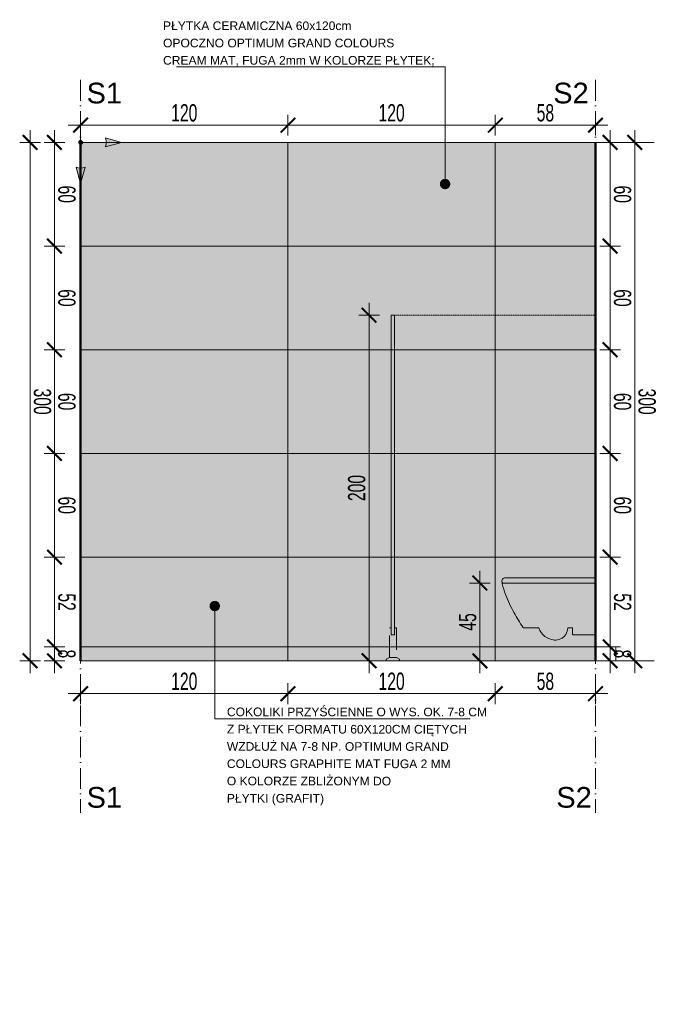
# Model space of a CAD drawing. Header units: millimetres. Extents: x -6792 to 22441, y -13430 to 4653.
# Tile 145 of 256: x -1728 to -1359, y -11745 to -11175. Entities that reach past the tile are written whole.
import ezdxf
from ezdxf import colors
from ezdxf.entities.mleader import LeaderData, LeaderLine
from ezdxf.math import Vec2, Vec3

# ---------------------------------------------------------------- set-up
doc = ezdxf.new("R2010")
doc.units = ezdxf.units.MM
for name, pattern in [('ACAD_ISO02W100', [15, 12, -3]), ('ACAD_ISO10W100', [18, 12, -3, 0, -3]), ('DASHED', [19.05, 12.7, -6.35])]:
    doc.linetypes.add(name, pattern=pattern)
for name, color, linetype, lineweight in [('_A_KOLORYSTYKA ŚCIAN', 40, 'Continuous', 5), ('_A_OPIS', 253, 'Continuous', 9), ('_A_ROZWINIĘCIA_RYSUNEK ŚCIAN', 252, 'Continuous', 15), ('_A_ROZWINIĘCIA_WYMIARY', 252, 'Continuous', 15), ('_A_WIDOK', 163, 'Continuous', 13), ('_A_ŚCIANY PROJEKTOWANE', 150, 'Continuous', 50)]:
    doc.layers.add(name, color=color, linetype=linetype, lineweight=lineweight)
doc.styles.add('DIM', font='arial.ttf', dxfattribs={"width": 0.65})
doc.styles.get("Standard").update_dxf_attribs({"font": 'arial.ttf'})
doc.dimstyles.new('BP_EU_25-50', dxfattribs={"dimtxt": 10, "dimasz": 0.8, "dimexe": 0.75, "dimexo": 1, "dimgap": 2, "dimtad": 1, "dimdec": 0, "dimzin": 9, "dimdsep": 46, "dimtxsty": 'DIM', "dimblk": 'ARCH_1', "dimcen": 0, "dimdle": 50, "dimse1": 1, "dimse2": 1, "dimclrd": 256, "dimclre": 256, "dimclrt": 256, "dimadec": 0, "dimazin": 2, "dimtfac": 1, "dimtdec": 0, "dimtix": 1, "dimtmove": 2, "dimatfit": 0, "dimfxl": 0.75, "dimtolj": 1, "dimtzin": 0, "dimlwd": 15, "dimlwe": -1, "dimarcsym": 0})

# ---------------------------------------------------------------- blocks, each defined once
blk = doc.blocks.new('początek')
at = {"true_color": 0xf61509}
h = blk.add_hatch(color=1, dxfattribs=at)
h.dxf.hatch_style = 2
h.paths.add_polyline_path([(0, 24.67), (-2.76, 14.93), (0, 15.67), (2.76, 14.93)])
h = blk.add_hatch(color=1, dxfattribs=at)
h.dxf.hatch_style = 2
h.paths.add_polyline_path([(-1.16, 0), (-1.16, -0.06), (-1.15, -0.12), (-1.15, -0.18), (-1.13, -0.24), (-1.12, -0.3), (-1.1, -0.36), (-1.08, -0.42), (-1.06, -0.47), (-1.03, -0.53), (-1, -0.58), (-0.97, -0.63), (-0.94, -0.68), (-0.9, -0.73), (-0.86, -0.78), (-0.82, -0.82), (-0.78, -0.86), (-0.73, -0.9), (-0.68, -0.94), (-0.63, -0.97), (-0.58, -1), (-0.53, -1.03), (-0.47, -1.06), (-0.42, -1.08), (-0.36, -1.1), (-0.3, -1.12), (-0.24, -1.13), (-0.18, -1.15), (-0.12, -1.15), (-0.06, -1.16), (0, -1.16), (0.06, -1.16), (0.12, -1.15), (0.18, -1.15), (0.24, -1.13), (0.3, -1.12), (0.36, -1.1), (0.42, -1.08), (0.47, -1.06), (0.53, -1.03), (0.58, -1), (0.63, -0.97), (0.68, -0.94), (0.73, -0.9), (0.78, -0.86), (0.82, -0.82), (0.86, -0.78), (0.9, -0.73), (0.94, -0.68), (0.97, -0.63), (1, -0.58), (1.03, -0.53), (1.06, -0.47), (1.08, -0.42), (1.1, -0.36), (1.12, -0.3), (1.13, -0.24), (1.15, -0.18), (1.15, -0.12), (1.16, -0.06), (1.16, 0), (1.16, 0.06), (1.15, 0.12), (1.15, 0.18), (1.13, 0.24), (1.12, 0.3), (1.1, 0.36), (1.08, 0.42), (1.06, 0.47), (1.03, 0.53), (1, 0.58), (0.97, 0.63), (0.94, 0.68), (0.9, 0.73), (0.86, 0.78), (0.82, 0.82), (0.78, 0.86), (0.73, 0.9), (0.68, 0.94), (0.63, 0.97), (0.58, 1), (0.53, 1.03), (0.47, 1.06), (0.42, 1.08), (0.36, 1.1), (0.3, 1.12), (0.24, 1.13), (0.18, 1.15), (0.12, 1.15), (0.06, 1.16), (0, 1.16), (-0.06, 1.16), (-0.12, 1.15), (-0.18, 1.15), (-0.24, 1.13), (-0.3, 1.12), (-0.36, 1.1), (-0.42, 1.08), (-0.47, 1.06), (-0.53, 1.03), (-0.58, 1), (-0.63, 0.97), (-0.68, 0.94), (-0.73, 0.9), (-0.78, 0.86), (-0.82, 0.82), (-0.86, 0.78), (-0.9, 0.73), (-0.94, 0.68), (-0.97, 0.63), (-1, 0.58), (-1.03, 0.53), (-1.06, 0.47), (-1.08, 0.42), (-1.1, 0.36), (-1.12, 0.3), (-1.13, 0.24), (-1.15, 0.18), (-1.15, 0.12), (-1.16, 0.06)])
h = blk.add_hatch(color=1, dxfattribs=at)
h.dxf.hatch_style = 2
h.paths.add_polyline_path([(24.67, 0), (14.93, 2.76), (15.67, 0), (14.93, -2.76)])
at = {"color": 1, "true_color": 0xf61509}
for p, q in [((0, 15.67), (0, 1.16)), ((1.16, 0), (15.67, 0)), ((0, -1.16), (0, -6.42))]:
    blk.add_line(p, q, dxfattribs=at)
for points in [[(0, 15.67), (2.76, 14.93), (0, 24.67), (-2.76, 14.93)], [(15.67, 0), (14.93, 2.76), (24.67, 0), (14.93, -2.76)]]:
    blk.add_lwpolyline(points, close=True, dxfattribs=at)
blk.add_circle((0, 0), 1.16, dxfattribs=at)
blk = doc.blocks.new('_Dot')
at = {"color": 0, "linetype": 'ByBlock', "lineweight": -2}
blk.add_line((-0.5, 0), (-1, 0), dxfattribs=at)
at = {"color": 0, "linetype": 'ByBlock', "const_width": 0.5}
blk.add_lwpolyline([(-0.25, 0, 1), (0.25, 0, 1)], format="xyb", close=True, dxfattribs=at)
blk = doc.blocks.new('ARCH_1')
for p, q in [((0, 7.5), (0, -7.5)), ((8.92, 0), (-8.92, 0))]:
    blk.add_line(p, q)
at = {"const_width": 1.5}
blk.add_lwpolyline([(5.3, 5.3), (-5.3, -5.3)], dxfattribs=at)
blk = doc.blocks.new('*D1706')
at = {"layer": '_A_ROZWINIĘCIA_WYMIARY', "lineweight": 15, "transparency": 16777216}
for p, q in [((-1386.68, -11537.16), (-1386.68, -11536.36)), ((-1386.68, -11545.96), (-1386.68, -11537.96)), ((-1386.68, -11546.76), (-1386.68, -11547.56))]:
    blk.add_line(p, q, dxfattribs=at)
at = {"layer": 'Defpoints', "color": 0, "transparency": 16777216}
for p in [(-1395.17, -11537.96), (-1386.68, -11537.96), (-1395.17, -11545.96)]:
    blk.add_point(p, dxfattribs=at)
at = {"layer": '_A_ROZWINIĘCIA_WYMIARY', "lineweight": 15, "transparency": 16777216, "xscale": 0.8, "yscale": 0.8, "zscale": 0.8}
for p, rotation in [((-1386.68, -11537.96), 270), ((-1386.68, -11545.96), 90)]:
    blk.add_blockref('ARCH_1', p, dxfattribs=dict(at, rotation=rotation))
at = {"layer": '_A_ROZWINIĘCIA_WYMIARY', "transparency": 16777216, "insert": (-1379.57, -11541.96), "char_height": 10, "attachment_point": 5, "rotation": 270, "style": 'DIM'}
blk.add_mtext('\\A1;8', dxfattribs=at)
blk = doc.blocks.new('*D1707')
at = {"layer": '_A_ROZWINIĘCIA_WYMIARY', "lineweight": 15, "transparency": 16777216}
blk.add_line((-1386.68, -11537.16), (-1386.68, -11486.76), dxfattribs=at)
at = {"layer": 'Defpoints', "color": 0, "transparency": 16777216}
for p in [(-1395.17, -11485.96), (-1386.68, -11485.96), (-1395.17, -11537.96)]:
    blk.add_point(p, dxfattribs=at)
at = {"layer": '_A_ROZWINIĘCIA_WYMIARY', "lineweight": 15, "transparency": 16777216, "xscale": 0.8, "yscale": 0.8, "zscale": 0.8}
for p, rotation in [((-1386.68, -11485.96), 90), ((-1386.68, -11537.96), 270)]:
    blk.add_blockref('ARCH_1', p, dxfattribs=dict(at, rotation=rotation))
at = {"layer": '_A_ROZWINIĘCIA_WYMIARY', "transparency": 16777216, "insert": (-1379.57, -11511.96), "char_height": 10, "attachment_point": 5, "rotation": 270, "style": 'DIM'}
blk.add_mtext('\\A1;52', dxfattribs=at)
blk = doc.blocks.new('*D1708')
at = {"layer": '_A_ROZWINIĘCIA_WYMIARY', "lineweight": 15, "transparency": 16777216}
blk.add_line((-1386.68, -11485.16), (-1386.68, -11426.76), dxfattribs=at)
at = {"layer": 'Defpoints', "color": 0, "transparency": 16777216}
for p in [(-1395.17, -11425.96), (-1386.68, -11425.96), (-1395.17, -11485.96)]:
    blk.add_point(p, dxfattribs=at)
at = {"layer": '_A_ROZWINIĘCIA_WYMIARY', "lineweight": 15, "transparency": 16777216, "xscale": 0.8, "yscale": 0.8, "zscale": 0.8}
for p, rotation in [((-1386.68, -11425.96), 90.00000000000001), ((-1386.68, -11485.96), 270)]:
    blk.add_blockref('ARCH_1', p, dxfattribs=dict(at, rotation=rotation))
at = {"layer": '_A_ROZWINIĘCIA_WYMIARY', "transparency": 16777216, "insert": (-1379.57, -11455.96), "char_height": 10, "attachment_point": 5, "rotation": 270, "style": 'DIM'}
blk.add_mtext('\\A1;60', dxfattribs=at)
blk = doc.blocks.new('*D1709')
at = {"layer": '_A_ROZWINIĘCIA_WYMIARY', "lineweight": 15, "transparency": 16777216}
blk.add_line((-1386.68, -11425.16), (-1386.68, -11366.76), dxfattribs=at)
at = {"layer": 'Defpoints', "color": 0, "transparency": 16777216}
for p in [(-1395.17, -11365.96), (-1386.68, -11365.96), (-1395.17, -11425.96)]:
    blk.add_point(p, dxfattribs=at)
at = {"layer": '_A_ROZWINIĘCIA_WYMIARY', "lineweight": 15, "transparency": 16777216, "xscale": 0.8, "yscale": 0.8, "zscale": 0.8}
for p, rotation in [((-1386.68, -11365.96), 90.00000000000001), ((-1386.68, -11425.96), 270)]:
    blk.add_blockref('ARCH_1', p, dxfattribs=dict(at, rotation=rotation))
at = {"layer": '_A_ROZWINIĘCIA_WYMIARY', "transparency": 16777216, "insert": (-1379.57, -11395.96), "char_height": 10, "attachment_point": 5, "rotation": 270, "style": 'DIM'}
blk.add_mtext('\\A1;60', dxfattribs=at)
blk = doc.blocks.new('*D1710')
at = {"layer": '_A_ROZWINIĘCIA_WYMIARY', "lineweight": 15, "transparency": 16777216}
blk.add_line((-1386.68, -11365.16), (-1386.68, -11306.76), dxfattribs=at)
at = {"layer": 'Defpoints', "color": 0, "transparency": 16777216}
for p in [(-1395.17, -11305.96), (-1386.68, -11305.96), (-1395.17, -11365.96)]:
    blk.add_point(p, dxfattribs=at)
at = {"layer": '_A_ROZWINIĘCIA_WYMIARY', "lineweight": 15, "transparency": 16777216, "xscale": 0.8, "yscale": 0.8, "zscale": 0.8}
for p, rotation in [((-1386.68, -11305.96), 90.00000000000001), ((-1386.68, -11365.96), 270)]:
    blk.add_blockref('ARCH_1', p, dxfattribs=dict(at, rotation=rotation))
at = {"layer": '_A_ROZWINIĘCIA_WYMIARY', "transparency": 16777216, "insert": (-1379.57, -11335.96), "char_height": 10, "attachment_point": 5, "rotation": 270, "style": 'DIM'}
blk.add_mtext('\\A1;60', dxfattribs=at)
blk = doc.blocks.new('*D1711')
at = {"layer": '_A_ROZWINIĘCIA_WYMIARY', "lineweight": 15, "transparency": 16777216}
blk.add_line((-1386.68, -11305.16), (-1386.68, -11246.76), dxfattribs=at)
at = {"layer": 'Defpoints', "color": 0, "transparency": 16777216}
for p in [(-1395.17, -11245.96), (-1386.68, -11245.96), (-1395.17, -11305.96)]:
    blk.add_point(p, dxfattribs=at)
at = {"layer": '_A_ROZWINIĘCIA_WYMIARY', "lineweight": 15, "transparency": 16777216, "xscale": 0.8, "yscale": 0.8, "zscale": 0.8}
for p, rotation in [((-1386.68, -11245.96), 90.00000000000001), ((-1386.68, -11305.96), 270)]:
    blk.add_blockref('ARCH_1', p, dxfattribs=dict(at, rotation=rotation))
at = {"layer": '_A_ROZWINIĘCIA_WYMIARY', "transparency": 16777216, "insert": (-1379.57, -11275.96), "char_height": 10, "attachment_point": 5, "rotation": 270, "style": 'DIM'}
blk.add_mtext('\\A1;60', dxfattribs=at)
blk = doc.blocks.new('*D1712')
at = {"layer": '_A_ROZWINIĘCIA_WYMIARY', "lineweight": 15, "transparency": 16777216}
blk.add_line((-1372.49, -11545.16), (-1372.49, -11246.76), dxfattribs=at)
at = {"layer": 'Defpoints', "color": 0, "transparency": 16777216}
for p in [(-1395.17, -11245.96), (-1372.49, -11245.96), (-1395.17, -11545.96)]:
    blk.add_point(p, dxfattribs=at)
at = {"layer": '_A_ROZWINIĘCIA_WYMIARY', "lineweight": 15, "transparency": 16777216, "xscale": 0.8, "yscale": 0.8, "zscale": 0.8}
for p, rotation in [((-1372.49, -11245.96), 90), ((-1372.49, -11545.96), 270)]:
    blk.add_blockref('ARCH_1', p, dxfattribs=dict(at, rotation=rotation))
at = {"layer": '_A_ROZWINIĘCIA_WYMIARY', "transparency": 16777216, "insert": (-1365.38, -11395.96), "char_height": 10, "attachment_point": 5, "rotation": 270, "style": 'DIM'}
blk.add_mtext('\\A1;300', dxfattribs=at)
blk = doc.blocks.new('*D1713')
at = {"layer": '_A_ROZWINIĘCIA_WYMIARY', "lineweight": 15, "transparency": 16777216}
for p, q in [((-1708.26, -11537.16), (-1708.26, -11536.36)), ((-1708.26, -11545.96), (-1708.26, -11537.96)), ((-1708.26, -11546.76), (-1708.26, -11547.56))]:
    blk.add_line(p, q, dxfattribs=at)
at = {"layer": 'Defpoints', "color": 0, "transparency": 16777216}
for p in [(-1708.26, -11537.96), (-1693.17, -11537.96), (-1693.17, -11545.96)]:
    blk.add_point(p, dxfattribs=at)
at = {"layer": '_A_ROZWINIĘCIA_WYMIARY', "lineweight": 15, "transparency": 16777216, "xscale": 0.8, "yscale": 0.8, "zscale": 0.8}
for p, rotation in [((-1708.26, -11537.96), 270), ((-1708.26, -11545.96), 90)]:
    blk.add_blockref('ARCH_1', p, dxfattribs=dict(at, rotation=rotation))
at = {"layer": '_A_ROZWINIĘCIA_WYMIARY', "transparency": 16777216, "insert": (-1701.16, -11541.96), "char_height": 10, "attachment_point": 5, "rotation": 270, "style": 'DIM'}
blk.add_mtext('\\A1;8', dxfattribs=at)
blk = doc.blocks.new('*D1714')
at = {"layer": '_A_ROZWINIĘCIA_WYMIARY', "lineweight": 15, "transparency": 16777216}
blk.add_line((-1722.43, -11545.16), (-1722.43, -11246.76), dxfattribs=at)
at = {"layer": 'Defpoints', "color": 0, "transparency": 16777216}
for p in [(-1722.43, -11245.96), (-1693.17, -11245.96), (-1693.17, -11545.96)]:
    blk.add_point(p, dxfattribs=at)
at = {"layer": '_A_ROZWINIĘCIA_WYMIARY', "lineweight": 15, "transparency": 16777216, "xscale": 0.8, "yscale": 0.8, "zscale": 0.8}
for p, rotation in [((-1722.43, -11245.96), 90), ((-1722.43, -11545.96), 270)]:
    blk.add_blockref('ARCH_1', p, dxfattribs=dict(at, rotation=rotation))
at = {"layer": '_A_ROZWINIĘCIA_WYMIARY', "transparency": 16777216, "insert": (-1715.32, -11395.96), "char_height": 10, "attachment_point": 5, "rotation": 270, "style": 'DIM'}
blk.add_mtext('\\A1;300', dxfattribs=at)
blk = doc.blocks.new('*D1715')
at = {"layer": '_A_ROZWINIĘCIA_WYMIARY', "lineweight": 15, "transparency": 16777216}
blk.add_line((-1708.26, -11537.16), (-1708.26, -11486.76), dxfattribs=at)
at = {"layer": 'Defpoints', "color": 0, "transparency": 16777216}
for p in [(-1708.26, -11485.96), (-1693.17, -11485.96), (-1693.17, -11537.96)]:
    blk.add_point(p, dxfattribs=at)
at = {"layer": '_A_ROZWINIĘCIA_WYMIARY', "lineweight": 15, "transparency": 16777216, "xscale": 0.8, "yscale": 0.8, "zscale": 0.8}
for p, rotation in [((-1708.26, -11485.96), 90.00000000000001), ((-1708.26, -11537.96), 270)]:
    blk.add_blockref('ARCH_1', p, dxfattribs=dict(at, rotation=rotation))
at = {"layer": '_A_ROZWINIĘCIA_WYMIARY', "transparency": 16777216, "insert": (-1701.16, -11511.96), "char_height": 10, "attachment_point": 5, "rotation": 270, "style": 'DIM'}
blk.add_mtext('\\A1;52', dxfattribs=at)
blk = doc.blocks.new('*D1716')
at = {"layer": '_A_ROZWINIĘCIA_WYMIARY', "lineweight": 15, "transparency": 16777216}
blk.add_line((-1708.26, -11485.16), (-1708.26, -11426.76), dxfattribs=at)
at = {"layer": 'Defpoints', "color": 0, "transparency": 16777216}
for p in [(-1708.26, -11425.96), (-1693.17, -11425.96), (-1693.17, -11485.96)]:
    blk.add_point(p, dxfattribs=at)
at = {"layer": '_A_ROZWINIĘCIA_WYMIARY', "lineweight": 15, "transparency": 16777216, "xscale": 0.8, "yscale": 0.8, "zscale": 0.8}
for p, rotation in [((-1708.26, -11425.96), 90.00000000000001), ((-1708.26, -11485.96), 270)]:
    blk.add_blockref('ARCH_1', p, dxfattribs=dict(at, rotation=rotation))
at = {"layer": '_A_ROZWINIĘCIA_WYMIARY', "transparency": 16777216, "insert": (-1701.16, -11455.96), "char_height": 10, "attachment_point": 5, "rotation": 270, "style": 'DIM'}
blk.add_mtext('\\A1;60', dxfattribs=at)
blk = doc.blocks.new('*D1717')
at = {"layer": '_A_ROZWINIĘCIA_WYMIARY', "lineweight": 15, "transparency": 16777216}
blk.add_line((-1708.26, -11425.16), (-1708.26, -11366.76), dxfattribs=at)
at = {"layer": 'Defpoints', "color": 0, "transparency": 16777216}
for p in [(-1708.26, -11365.96), (-1693.17, -11365.96), (-1693.17, -11425.96)]:
    blk.add_point(p, dxfattribs=at)
at = {"layer": '_A_ROZWINIĘCIA_WYMIARY', "lineweight": 15, "transparency": 16777216, "xscale": 0.8, "yscale": 0.8, "zscale": 0.8}
for p, rotation in [((-1708.26, -11365.96), 90.00000000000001), ((-1708.26, -11425.96), 270)]:
    blk.add_blockref('ARCH_1', p, dxfattribs=dict(at, rotation=rotation))
at = {"layer": '_A_ROZWINIĘCIA_WYMIARY', "transparency": 16777216, "insert": (-1701.16, -11395.96), "char_height": 10, "attachment_point": 5, "rotation": 270, "style": 'DIM'}
blk.add_mtext('\\A1;60', dxfattribs=at)
blk = doc.blocks.new('*D1718')
at = {"layer": '_A_ROZWINIĘCIA_WYMIARY', "lineweight": 15, "transparency": 16777216}
blk.add_line((-1708.26, -11365.16), (-1708.26, -11306.76), dxfattribs=at)
at = {"layer": 'Defpoints', "color": 0, "transparency": 16777216}
for p in [(-1708.26, -11305.96), (-1693.17, -11305.96), (-1693.17, -11365.96)]:
    blk.add_point(p, dxfattribs=at)
at = {"layer": '_A_ROZWINIĘCIA_WYMIARY', "lineweight": 15, "transparency": 16777216, "xscale": 0.8, "yscale": 0.8, "zscale": 0.8}
for p, rotation in [((-1708.26, -11305.96), 90.00000000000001), ((-1708.26, -11365.96), 270)]:
    blk.add_blockref('ARCH_1', p, dxfattribs=dict(at, rotation=rotation))
at = {"layer": '_A_ROZWINIĘCIA_WYMIARY', "transparency": 16777216, "insert": (-1701.16, -11335.96), "char_height": 10, "attachment_point": 5, "rotation": 270, "style": 'DIM'}
blk.add_mtext('\\A1;60', dxfattribs=at)
blk = doc.blocks.new('*D1719')
at = {"layer": '_A_ROZWINIĘCIA_WYMIARY', "lineweight": 15, "transparency": 16777216}
blk.add_line((-1708.26, -11305.16), (-1708.26, -11246.76), dxfattribs=at)
at = {"layer": 'Defpoints', "color": 0, "transparency": 16777216}
for p in [(-1708.26, -11245.96), (-1693.17, -11245.96), (-1693.17, -11305.96)]:
    blk.add_point(p, dxfattribs=at)
at = {"layer": '_A_ROZWINIĘCIA_WYMIARY', "lineweight": 15, "transparency": 16777216, "xscale": 0.8, "yscale": 0.8, "zscale": 0.8}
for p, rotation in [((-1708.26, -11245.96), 90.00000000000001), ((-1708.26, -11305.96), 270)]:
    blk.add_blockref('ARCH_1', p, dxfattribs=dict(at, rotation=rotation))
at = {"layer": '_A_ROZWINIĘCIA_WYMIARY', "transparency": 16777216, "insert": (-1701.16, -11275.96), "char_height": 10, "attachment_point": 5, "rotation": 270, "style": 'DIM'}
blk.add_mtext('\\A1;60', dxfattribs=at)
blk = doc.blocks.new('MODO RIMFREE BOK')
at = {"layer": '_A_KOLORYSTYKA ŚCIAN', "true_color": 0xffffff}
h = blk.add_hatch(color=7, dxfattribs=at)
h.dxf.hatch_style = 1
h.paths.add_polyline_path([(52.62, 3), (0, 3), (0, 0), (53.62, 0, 0.645777)])
h = blk.add_hatch(color=7, dxfattribs=at)
h.dxf.hatch_style = 1
h.paths.add_polyline_path([(52.02, -6.6, 0.029209), (53.99, -0.38, 0.444591), (53.62, 0), (0, 0), (0, -30), (12.85, -30, 0.408487), (13.38, -29.37), (13.38, -26.01), (15.98, -26.01, 0.097798), (17.14, -29.76, 0.233563), (22.07, -32.91, 0.043488), (23.69, -33.01, 0.295356), (32.79, -26), (41.59, -26, 0.134151), (41.95, -25.72, 0.018064), (47.07, -17.23, 0.040758)])
for points in [[(0, 0), (0, 3), (52.62, 3, -0.645777), (53.62, 0)], [(53.62, 0, -0.444591), (53.99, -0.38, -0.029209), (52.02, -6.6, -0.040758), (47.07, -17.23, -0.017845), (42.02, -25.62, -0.169449), (41.59, -26), (32.79, -26, -0.295356), (23.69, -33.01, -0.043488), (22.07, -32.91, -0.233563), (17.14, -29.76, -0.097798), (15.98, -26.01), (13.38, -26.01), (13.38, -29.37, -0.456927), (12.75, -30), (0, -30)]]:
    blk.add_lwpolyline(points, format="xyb")
for points in [[(0, 0), (53.62, 0)], [(0, -30), (0, 0)]]:
    blk.add_lwpolyline(points)
blk = doc.blocks.new('*D1756')
at = {"layer": '_A_ROZWINIĘCIA_WYMIARY', "lineweight": 15, "transparency": 16777216}
blk.add_line((-1462.08, -11545.16), (-1462.08, -11501.76), dxfattribs=at)
at = {"layer": 'Defpoints', "color": 0, "transparency": 16777216}
for p in [(-1462.08, -11500.96), (-1399.37, -11500.96), (-1433.37, -11545.96)]:
    blk.add_point(p, dxfattribs=at)
at = {"layer": '_A_ROZWINIĘCIA_WYMIARY', "lineweight": 15, "transparency": 16777216, "xscale": 0.8, "yscale": 0.8, "zscale": 0.8}
for p, rotation in [((-1462.08, -11500.96), 90), ((-1462.08, -11545.96), 270)]:
    blk.add_blockref('ARCH_1', p, dxfattribs=dict(at, rotation=rotation))
at = {"layer": '_A_ROZWINIĘCIA_WYMIARY', "transparency": 16777216, "insert": (-1469.17, -11523.46), "char_height": 10, "attachment_point": 5, "rotation": 90, "style": 'DIM'}
blk.add_mtext('\\A1;45', dxfattribs=at)
blk = doc.blocks.new('*D3228')
at = {"layer": '_A_ROZWINIĘCIA_WYMIARY', "lineweight": 15, "transparency": 16777216}
blk.add_line((-1526.24, -11545.16), (-1526.24, -11346.76), dxfattribs=at)
at = {"layer": 'Defpoints', "color": 0, "transparency": 16777216}
for p in [(-1526.24, -11345.96), (-1500.8, -11345.96), (-1500.8, -11545.96)]:
    blk.add_point(p, dxfattribs=at)
at = {"layer": '_A_ROZWINIĘCIA_WYMIARY', "lineweight": 15, "transparency": 16777216, "xscale": 0.8, "yscale": 0.8, "zscale": 0.8}
for p, rotation in [((-1526.24, -11345.96), 90), ((-1526.24, -11545.96), 270)]:
    blk.add_blockref('ARCH_1', p, dxfattribs=dict(at, rotation=rotation))
at = {"layer": '_A_ROZWINIĘCIA_WYMIARY', "transparency": 16777216, "insert": (-1533.35, -11445.96), "char_height": 10, "attachment_point": 5, "rotation": 90, "style": 'DIM'}
blk.add_mtext('\\A1;200', dxfattribs=at)
blk = doc.blocks.new('*D3229')
at = {"layer": '_A_ROZWINIĘCIA_WYMIARY', "lineweight": 15, "transparency": 16777216}
blk.add_line((-1692.37, -11235.99), (-1573.97, -11235.99), dxfattribs=at)
at = {"layer": 'Defpoints', "color": 0, "transparency": 16777216}
for p in [(-1573.17, -11235.99), (-1693.17, -11245.96), (-1573.17, -11245.96)]:
    blk.add_point(p, dxfattribs=at)
at = {"layer": '_A_ROZWINIĘCIA_WYMIARY', "lineweight": 15, "transparency": 16777216, "xscale": 0.8, "yscale": 0.8, "zscale": 0.8, "rotation": 180}
blk.add_blockref('ARCH_1', (-1693.17, -11235.99), dxfattribs=at)
at = {"layer": '_A_ROZWINIĘCIA_WYMIARY', "lineweight": 15, "transparency": 16777216, "xscale": 0.8, "yscale": 0.8, "zscale": 0.8}
blk.add_blockref('ARCH_1', (-1573.17, -11235.99), dxfattribs=at)
at = {"layer": '_A_ROZWINIĘCIA_WYMIARY', "transparency": 16777216, "insert": (-1633.17, -11228.88), "char_height": 10, "attachment_point": 5, "style": 'DIM'}
blk.add_mtext('\\A1;120', dxfattribs=at)
blk = doc.blocks.new('*D3230')
at = {"layer": '_A_ROZWINIĘCIA_WYMIARY', "lineweight": 15, "transparency": 16777216}
blk.add_line((-1572.37, -11235.99), (-1453.97, -11235.99), dxfattribs=at)
at = {"layer": 'Defpoints', "color": 0, "transparency": 16777216}
for p in [(-1453.17, -11235.99), (-1573.17, -11245.96), (-1453.17, -11245.96)]:
    blk.add_point(p, dxfattribs=at)
at = {"layer": '_A_ROZWINIĘCIA_WYMIARY', "lineweight": 15, "transparency": 16777216, "xscale": 0.8, "yscale": 0.8, "zscale": 0.8, "rotation": 180}
blk.add_blockref('ARCH_1', (-1573.17, -11235.99), dxfattribs=at)
at = {"layer": '_A_ROZWINIĘCIA_WYMIARY', "lineweight": 15, "transparency": 16777216, "xscale": 0.8, "yscale": 0.8, "zscale": 0.8}
blk.add_blockref('ARCH_1', (-1453.17, -11235.99), dxfattribs=at)
at = {"layer": '_A_ROZWINIĘCIA_WYMIARY', "transparency": 16777216, "insert": (-1513.17, -11228.88), "char_height": 10, "attachment_point": 5, "style": 'DIM'}
blk.add_mtext('\\A1;120', dxfattribs=at)
blk = doc.blocks.new('*D3231')
at = {"layer": '_A_ROZWINIĘCIA_WYMIARY', "lineweight": 15, "transparency": 16777216}
blk.add_line((-1452.37, -11235.99), (-1395.97, -11235.99), dxfattribs=at)
at = {"layer": 'Defpoints', "color": 0, "transparency": 16777216}
for p in [(-1395.17, -11235.99), (-1453.17, -11245.96), (-1395.17, -11245.96)]:
    blk.add_point(p, dxfattribs=at)
at = {"layer": '_A_ROZWINIĘCIA_WYMIARY', "lineweight": 15, "transparency": 16777216, "xscale": 0.8, "yscale": 0.8, "zscale": 0.8, "rotation": 180}
blk.add_blockref('ARCH_1', (-1453.17, -11235.99), dxfattribs=at)
at = {"layer": '_A_ROZWINIĘCIA_WYMIARY', "lineweight": 15, "transparency": 16777216, "xscale": 0.8, "yscale": 0.8, "zscale": 0.8}
blk.add_blockref('ARCH_1', (-1395.17, -11235.99), dxfattribs=at)
at = {"layer": '_A_ROZWINIĘCIA_WYMIARY', "transparency": 16777216, "insert": (-1424.17, -11228.88), "char_height": 10, "attachment_point": 5, "style": 'DIM'}
blk.add_mtext('\\A1;58', dxfattribs=at)
blk = doc.blocks.new('*D3232')
at = {"layer": '_A_ROZWINIĘCIA_WYMIARY', "lineweight": 15, "transparency": 16777216}
blk.add_line((-1692.37, -11564.98), (-1573.97, -11564.98), dxfattribs=at)
at = {"layer": 'Defpoints', "color": 0, "transparency": 16777216}
for p in [(-1693.17, -11545.96), (-1573.17, -11545.96), (-1573.17, -11564.98)]:
    blk.add_point(p, dxfattribs=at)
at = {"layer": '_A_ROZWINIĘCIA_WYMIARY', "lineweight": 15, "transparency": 16777216, "xscale": 0.8, "yscale": 0.8, "zscale": 0.8, "rotation": 180}
blk.add_blockref('ARCH_1', (-1693.17, -11564.98), dxfattribs=at)
at = {"layer": '_A_ROZWINIĘCIA_WYMIARY', "lineweight": 15, "transparency": 16777216, "xscale": 0.8, "yscale": 0.8, "zscale": 0.8}
blk.add_blockref('ARCH_1', (-1573.17, -11564.98), dxfattribs=at)
at = {"layer": '_A_ROZWINIĘCIA_WYMIARY', "transparency": 16777216, "insert": (-1633.17, -11557.87), "char_height": 10, "attachment_point": 5, "style": 'DIM'}
blk.add_mtext('\\A1;120', dxfattribs=at)
blk = doc.blocks.new('*D3233')
at = {"layer": '_A_ROZWINIĘCIA_WYMIARY', "lineweight": 15, "transparency": 16777216}
blk.add_line((-1572.37, -11564.98), (-1453.97, -11564.98), dxfattribs=at)
at = {"layer": 'Defpoints', "color": 0, "transparency": 16777216}
for p in [(-1573.17, -11545.96), (-1453.17, -11545.96), (-1453.17, -11564.98)]:
    blk.add_point(p, dxfattribs=at)
at = {"layer": '_A_ROZWINIĘCIA_WYMIARY', "lineweight": 15, "transparency": 16777216, "xscale": 0.8, "yscale": 0.8, "zscale": 0.8, "rotation": 180}
blk.add_blockref('ARCH_1', (-1573.17, -11564.98), dxfattribs=at)
at = {"layer": '_A_ROZWINIĘCIA_WYMIARY', "lineweight": 15, "transparency": 16777216, "xscale": 0.8, "yscale": 0.8, "zscale": 0.8}
blk.add_blockref('ARCH_1', (-1453.17, -11564.98), dxfattribs=at)
at = {"layer": '_A_ROZWINIĘCIA_WYMIARY', "transparency": 16777216, "insert": (-1513.17, -11557.87), "char_height": 10, "attachment_point": 5, "style": 'DIM'}
blk.add_mtext('\\A1;120', dxfattribs=at)
blk = doc.blocks.new('*D3234')
at = {"layer": '_A_ROZWINIĘCIA_WYMIARY', "lineweight": 15, "transparency": 16777216}
blk.add_line((-1452.37, -11564.98), (-1395.97, -11564.98), dxfattribs=at)
at = {"layer": 'Defpoints', "color": 0, "transparency": 16777216}
for p in [(-1453.17, -11545.96), (-1395.17, -11545.96), (-1395.17, -11564.98)]:
    blk.add_point(p, dxfattribs=at)
at = {"layer": '_A_ROZWINIĘCIA_WYMIARY', "lineweight": 15, "transparency": 16777216, "xscale": 0.8, "yscale": 0.8, "zscale": 0.8, "rotation": 180}
blk.add_blockref('ARCH_1', (-1453.17, -11564.98), dxfattribs=at)
at = {"layer": '_A_ROZWINIĘCIA_WYMIARY', "lineweight": 15, "transparency": 16777216, "xscale": 0.8, "yscale": 0.8, "zscale": 0.8}
blk.add_blockref('ARCH_1', (-1395.17, -11564.98), dxfattribs=at)
at = {"layer": '_A_ROZWINIĘCIA_WYMIARY', "transparency": 16777216, "insert": (-1424.17, -11557.87), "char_height": 10, "attachment_point": 5, "style": 'DIM'}
blk.add_mtext('\\A1;58', dxfattribs=at)

msp = doc.modelspace()

# ---------------------------------------------------------------- hatches: boundary and pattern name
at = {"layer": '_A_ROZWINIĘCIA_RYSUNEK ŚCIAN', "true_color": 0xddccbb}
h = msp.add_hatch(color=254, dxfattribs=at)
h.dxf.hatch_style = 1
h.paths.add_polyline_path([(-1395.172, -11537.961), (-1395.172, -11245.961), (-1693.172, -11245.962), (-1693.172, -11537.961)])
at = {"layer": '_A_ROZWINIĘCIA_RYSUNEK ŚCIAN', "true_color": 0x707070}
h = msp.add_hatch(color=8, dxfattribs=at)
h.dxf.hatch_style = 1
h.paths.add_polyline_path([(-1395.172, -11545.961), (-1395.172, -11537.961), (-1693.172, -11537.961), (-1693.172, -11545.961)])

# ---------------------------------------------------------------- linework, layer by layer
at = {"layer": '_A_OPIS', "linetype": 'ACAD_ISO10W100'}
for points in [[(-1693.172, -11209.818), (-1693.172, -11633.954)], [(-1395.172, -11209.825), (-1395.172, -11633.961)]]:
    msp.add_lwpolyline(points, dxfattribs=at)
at = {"layer": '_A_ROZWINIĘCIA_RYSUNEK ŚCIAN'}
for points in [[(-1693.172, -11245.961), (-1573.172, -11245.961), (-1573.172, -11305.961), (-1693.172, -11305.961)], [(-1453.172, -11245.961), (-1573.172, -11245.961), (-1573.172, -11305.961), (-1453.172, -11305.961)], [(-1453.172, -11245.961), (-1395.172, -11245.961), (-1395.172, -11305.961), (-1453.172, -11305.961)], [(-1693.172, -11305.961), (-1573.172, -11305.961), (-1573.172, -11365.961), (-1693.172, -11365.961)], [(-1453.172, -11305.961), (-1573.172, -11305.961), (-1573.172, -11365.961), (-1453.172, -11365.961)], [(-1453.172, -11305.961), (-1395.172, -11305.961), (-1395.172, -11365.961), (-1453.172, -11365.961)], [(-1693.172, -11365.961), (-1573.172, -11365.961), (-1573.172, -11425.961), (-1693.172, -11425.961)], [(-1453.172, -11365.961), (-1573.172, -11365.961), (-1573.172, -11425.961), (-1453.172, -11425.961)], [(-1453.172, -11365.961), (-1395.172, -11365.961), (-1395.172, -11425.961), (-1453.172, -11425.961)], [(-1693.172, -11425.961), (-1573.172, -11425.961), (-1573.172, -11485.961), (-1693.172, -11485.961)], [(-1453.172, -11425.961), (-1573.172, -11425.961), (-1573.172, -11485.961), (-1453.172, -11485.961)], [(-1453.172, -11425.961), (-1395.172, -11425.961), (-1395.172, -11485.961), (-1453.172, -11485.961)], [(-1693.172, -11485.961), (-1573.172, -11485.961), (-1573.172, -11537.961), (-1693.172, -11537.961)], [(-1453.172, -11485.961), (-1573.172, -11485.961), (-1573.172, -11537.961), (-1453.172, -11537.961)], [(-1453.172, -11485.961), (-1395.172, -11485.961), (-1395.172, -11537.961), (-1453.172, -11537.961)], [(-1693.172, -11545.961), (-1573.172, -11545.961), (-1573.172, -11537.961), (-1693.172, -11537.961)], [(-1453.172, -11545.961), (-1573.172, -11545.961), (-1573.172, -11537.961), (-1453.172, -11537.961)], [(-1453.172, -11545.961), (-1383.422, -11545.961), (-1383.422, -11537.961), (-1453.172, -11537.961)], [(-1395.172, -11545.961), (-1453.172, -11545.961), (-1453.172, -11537.961), (-1395.172, -11537.961)]]:
    msp.add_lwpolyline(points, close=True, dxfattribs=at)
at = {"layer": '_A_WIDOK'}
for points in [[(-1361.172, -11245.961), (-1693.172, -11245.961)], [(-1511.422, -11530.961), (-1511.422, -11345.961), (-1513.422, -11345.961)], [(-1513.422, -11530.961), (-1513.422, -11345.961)], [(-1361.172, -11545.961), (-1693.172, -11545.961)]]:
    msp.add_lwpolyline(points, dxfattribs=at)
at = {"layer": '_A_WIDOK', "linetype": 'DASHED', "ltscale": 0.01}
msp.add_lwpolyline([(-1513.422, -11345.961), (-1395.172, -11345.961)], dxfattribs=at)
at = {"layer": '_A_WIDOK', "linetype": 'DASHED'}
for points in [[(-1511.422, -11530.961), (-1511.422, -11526.961), (-1510.422, -11526.961), (-1510.422, -11543.961), (-1514.422, -11543.961), (-1514.422, -11526.961), (-1513.422, -11526.961), (-1513.422, -11530.961), (-1511.422, -11530.961)], [(-1514.422, -11543.961), (-1516.295, -11545.047), (-1516.295, -11545.961), (-1512.422, -11545.961)], [(-1510.422, -11543.961), (-1508.549, -11545.047), (-1508.549, -11545.961), (-1512.422, -11545.961)]]:
    msp.add_lwpolyline(points, dxfattribs=at)
at = {"layer": '_A_ŚCIANY PROJEKTOWANE'}
for points in [[(-1693.172, -11545.961), (-1693.172, -11245.961)], [(-1395.172, -11545.961), (-1395.172, -11245.961)]]:
    msp.add_lwpolyline(points, dxfattribs=at)

# ---------------------------------------------------------------- block references
at = {"layer": '_A_KOLORYSTYKA ŚCIAN', "xscale": -0.9599320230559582, "yscale": 0.9599320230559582, "zscale": 0.9599320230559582, "rotation": 180}
msp.add_blockref('początek', (-1693.172, -11245.961), dxfattribs=at)
at = {"layer": '_A_WIDOK', "xscale": -1}
msp.add_blockref('MODO RIMFREE BOK', (-1395.172, -11500.961), dxfattribs=at)

# ---------------------------------------------------------------- texts
at = {"layer": '_A_OPIS', "linetype": 'ACAD_ISO02W100', "char_height": 12, "attachment_point": 1}
for s, insert in [('S1', (-1689.714, -11211.395)), ('S2', (-1419.626, -11211.388)), ('S1', (-1689.714, -11618.996)), ('S2', (-1417.84, -11618.989))]:
    msp.add_mtext_dynamic_manual_height_columns(s, width=46.3498, gutter_width=40, heights=[0], dxfattribs=dict(at, insert=insert))

# ---------------------------------------------------------------- dimensions: what is measured, and where the dimension line sits
at = {"layer": '_A_ROZWINIĘCIA_WYMIARY'}
for base, p1, p2, picture, middle in [((-1573.172, -11235.987), (-1693.172, -11245.961), (-1573.172, -11245.961), '*D3229', (-1633.172, -11228.881)), ((-1453.172, -11235.987), (-1573.172, -11245.961), (-1453.172, -11245.961), '*D3230', (-1513.172, -11228.881)), ((-1395.172, -11235.987), (-1453.172, -11245.961), (-1395.172, -11245.961), '*D3231', (-1424.172, -11228.881)), ((-1573.172, -11564.976), (-1693.172, -11545.961), (-1573.172, -11545.961), '*D3232', (-1633.172, -11557.871)), ((-1453.172, -11564.976), (-1573.172, -11545.961), (-1453.172, -11545.961), '*D3233', (-1513.172, -11557.871)), ((-1395.172, -11564.976), (-1453.172, -11545.961), (-1395.172, -11545.961), '*D3234', (-1424.172, -11557.871))]:
    dim = msp.add_linear_dim(base=base, p1=p1, p2=p2, dimstyle='BP_EU_25-50', dxfattribs=at)
    dim.commit()
    dim.dimension.update_dxf_attribs({"geometry": picture, "text_midpoint": middle})
at = {"layer": '_A_ROZWINIĘCIA_WYMIARY', "color": 3}
for base, p1, p2, picture, middle in [((-1722.427, -11245.961), (-1693.172, -11545.961), (-1693.172, -11245.961), '*D1714', (-1715.318, -11395.961)), ((-1708.261, -11245.961), (-1693.172, -11305.961), (-1693.172, -11245.961), '*D1719', (-1701.155, -11275.961)), ((-1386.681, -11245.961), (-1395.172, -11305.961), (-1395.172, -11245.961), '*D1711', (-1379.575, -11275.961)), ((-1372.493, -11245.961), (-1395.172, -11545.961), (-1395.172, -11245.961), '*D1712', (-1365.384, -11395.961)), ((-1708.261, -11305.961), (-1693.172, -11365.961), (-1693.172, -11305.961), '*D1718', (-1701.155, -11335.961)), ((-1386.681, -11305.961), (-1395.172, -11365.961), (-1395.172, -11305.961), '*D1710', (-1379.575, -11335.961)), ((-1708.261, -11365.961), (-1693.172, -11425.961), (-1693.172, -11365.961), '*D1717', (-1701.155, -11395.961)), ((-1386.681, -11365.961), (-1395.172, -11425.961), (-1395.172, -11365.961), '*D1709', (-1379.575, -11395.961)), ((-1708.261, -11425.961), (-1693.172, -11485.961), (-1693.172, -11425.961), '*D1716', (-1701.155, -11455.961)), ((-1386.681, -11425.961), (-1395.172, -11485.961), (-1395.172, -11425.961), '*D1708', (-1379.575, -11455.961)), ((-1708.261, -11485.961), (-1693.172, -11537.961), (-1693.172, -11485.961), '*D1715', (-1701.155, -11511.961)), ((-1386.681, -11485.961), (-1395.172, -11537.961), (-1395.172, -11485.961), '*D1707', (-1379.575, -11511.961)), ((-1708.261, -11537.961), (-1693.172, -11545.961), (-1693.172, -11537.961), '*D1713', (-1701.155, -11541.961)), ((-1386.681, -11537.961), (-1395.172, -11545.961), (-1395.172, -11537.961), '*D1706', (-1379.575, -11541.961))]:
    dim = msp.add_linear_dim(base=base, p1=p1, p2=p2, angle=90, dimstyle='BP_EU_25-50', dxfattribs=at)
    dim.commit()
    dim.dimension.update_dxf_attribs({"geometry": picture, "text_midpoint": middle})
at = {"layer": '_A_ROZWINIĘCIA_WYMIARY'}
for base, p1, p2, picture, middle in [((-1526.245, -11345.961), (-1500.803, -11545.961), (-1500.803, -11345.961), '*D3228', (-1533.35, -11445.961)), ((-1462.083, -11500.961), (-1433.367, -11545.961), (-1399.366, -11500.961), '*D1756', (-1469.169, -11523.461))]:
    dim = msp.add_linear_dim(base=base, p1=p1, p2=p2, angle=90, dimstyle='BP_EU_25-50', dxfattribs=at)
    dim.commit()
    dim.dimension.update_dxf_attribs({"geometry": picture, "text_midpoint": middle})

# ---------------------------------------------------------------- leaders
at = {"layer": '_A_OPIS', "linetype": 'ByBlock'}
ml = msp.add_multileader_mtext('Standard', dxfattribs=at)
ml.set_content('PŁYTKA CERAMICZNA 60x120cm \\POPOCZNO OPTIMUM GRAND COLOURS\\PCREAM MAT, FUGA 2mm W KOLORZE PŁYTEK;', color=256)
ml.set_leader_properties(color=256, linetype='ByLayer', lineweight=-1)
ml.set_arrow_properties(name='DOT')
ml.build(insert=Vec2(0, 0))
ml.multileader.update_dxf_attribs({"text_left_attachment_type": 6, "text_right_attachment_type": 5, "dogleg_length": 3, "arrow_head_size": 6})
ctx = ml.context
ctx.base_point, ctx.char_height, ctx.arrow_head_size, ctx.plane_origin = Vec3(-1647.462, -11181.941), 5, 6, Vec3(-1482.238, -10738.874)
ctx.left_attachment, ctx.right_attachment = 6, 5
notes = []
notes.append((ctx, [(0, (1, 1, 0), (-1482.238, -11202.238), (-1, 0), 5.014, [(0, [(-1482.238, -11270.05)], 0, [])])]))
ctx.mtext.insert, ctx.mtext.line_spacing_factor, ctx.mtext.flow_direction = Vec3(-1645.462, -11175.941), 1.2, 5
ml = msp.add_multileader_mtext('Standard', dxfattribs=at)
ml.set_content('COKOLIKI PRZYŚCIENNE O WYS. OK. 7-8 CM\\PZ PŁYTEK FORMATU 60X120CM CIĘTYCH\\PWZDŁUŻ NA 7-8 NP. OPTIMUM GRAND\\PCOLOURS GRAPHITE MAT FUGA 2 MM\\PO KOLORZE ZBLIŻONYM DO\\PPŁYTKI (GRAFIT)', color=256)
ml.set_leader_properties(color=256, linetype='ByLayer', lineweight=-1)
ml.set_arrow_properties(name='DOT')
ml.build(insert=Vec2(0, 0))
ml.multileader.update_dxf_attribs({"text_left_attachment_type": 6, "text_right_attachment_type": 5, "dogleg_length": 3, "arrow_head_size": 6})
ctx = ml.context
ctx.base_point, ctx.char_height, ctx.arrow_head_size, ctx.plane_origin, ctx.plane_x_axis, ctx.plane_y_axis = Vec3(-1610.508, -11579.482), 5, 6, Vec3(-1451.504, -11092.86), Vec3(0.9999998, -0.0006295), Vec3(0.0006295, 0.9999998)
ctx.left_attachment, ctx.right_attachment = 6, 5
notes.append((ctx, [(1, (1, 1, 0), (-1615.522, -11579.479), (0.9999998, -0.0006295), 5.014, [(0, [(-1615.522, -11514.272)], 0, [])])]))
ctx.mtext.insert, ctx.mtext.text_direction, ctx.mtext.rotation, ctx.mtext.line_spacing_factor, ctx.mtext.flow_direction = Vec3(-1608.504, -11573.013), Vec3(0.9999998, -0.0006295), 6.2825558, 1.2, 5
for ctx, leaders in notes:
    for number, flags, end, landing, length, lines in leaders:
        leader = LeaderData()
        leader.index, (leader.has_last_leader_line, leader.has_dogleg_vector, leader.attachment_direction) = number, flags
        leader.last_leader_point, leader.dogleg_vector, leader.dogleg_length = Vec3(end), Vec3(landing), length
        for number, points, colour, breaks in lines:
            line = LeaderLine()
            line.index, line.vertices, line.color, line.breaks = number, Vec3.list(points), colors.encode_raw_color(colour), breaks
            leader.lines.append(line)
        ctx.leaders.append(leader)

doc.saveas('drawing.dxf')
